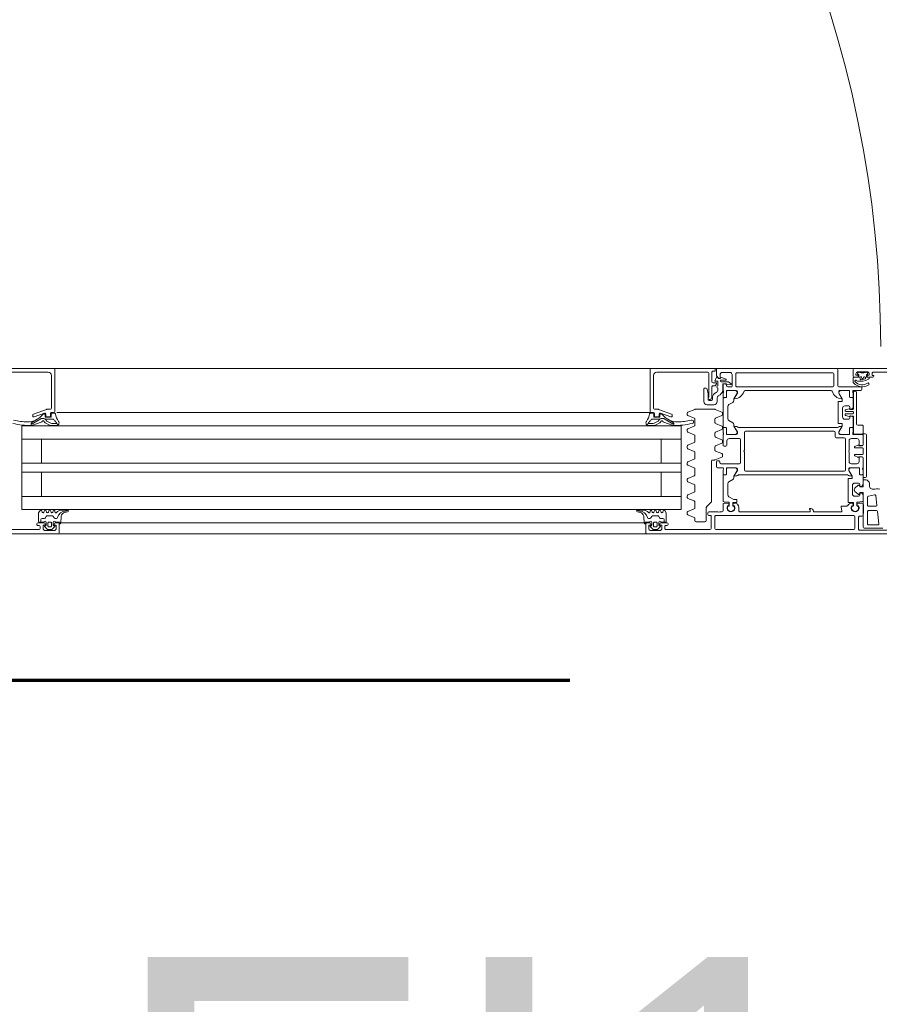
# Model space of a CAD drawing. Header units: centimetres. Extents: x -1316 to 21770, y -8842 to 3590.
# Tile 26 of 125: x 353 to 392, y 991 to 1036. Entities that reach past the tile are written whole.
import ezdxf

# ---------------------------------------------------------------- set-up
doc = ezdxf.new("R2010")
doc.units = ezdxf.units.CM
doc.linetypes.add('Dash', pattern=[60, 30, -30])
doc.linetypes.add('Długa kreska', pattern=[142.875, 95.25, -47.625])
for name, color, linetype, lineweight in [('A-DETL', 90, 'Continuous', 9), ('A-DETL-GENF', 92, 'Continuous', 9), ('A-DOOR', 31, 'Continuous', 13), ('A-DOOR-HDLN', 31, 'Dash', 9), ('G-ANNO-TEXT', 231, 'Continuous', 13)]:
    doc.layers.add(name, color=color, linetype=linetype, lineweight=lineweight)
doc.styles.add('Arial', font='arial.ttf', dxfattribs={"width": 0.9, "height": 18})

# ---------------------------------------------------------------- blocks, each defined once
blk = doc.blocks.new('Schueco_FWS_ADS-75-SimplySmart_inw_Family-02 - FWS SI insert unit 90-2368450-5_piętro III __10_50 m_ - stan projektowany')
at = {"layer": 'A-DETL-GENF'}
for p, q in [((74.6, 0.9), (-74.6, 0.9)), ((54.5, 0.4), (35.65, 0.4)), ((54.5, -0.2), (35.65, -0.2)), ((54.5, -0.8), (35.65, -0.8)), ((54.5, -1.9), (35.65, -1.9)), ((54.5, -2.3), (35.65, -2.3)), ((54.5, -3.4), (35.65, -3.4)), ((54.5, -4), (35.65, -4)), ((35.65, -4.6), (59.013, -4.6)), ((-75.5, -6.6), (75.5, -6.6))]:
    blk.add_line(p, q, dxfattribs=at)
at = {"layer": 'A-DOOR'}
for p, q in [((32.25, 0.9), (20.45, 0.9)), ((32.25, 0.9), (37.45, 0.9)), ((58.95, 0.9), (53.75, 0.9)), ((58.95, 0.9), (67.55, 0.9)), ((21.31, 0.73), (22.6, 0.73)), ((21.55, 0.645), (22.4, 0.645)), ((22.2, 0.495), (21.78, 0.495)), ((22.65, 0.68), (22.65, 0.14)), ((22.82, 0.12), (22.82, 0.65)), ((22.87, 0.7), (29.12, 0.7)), ((29.17, 0.65), (29.17, 0.12)), ((29.39, 0.7), (31.39, 0.7)), ((31.29, 0.47), (31.29, 0.45)), ((31.39, 0.52), (31.34, 0.52)), ((31.44, 0.65), (31.44, 0.57)), ((31.753, 0.685), (31.649, 0.581)), ((31.67, 0.75), (32.07, 0.75)), ((31.67, 0.53), (31.68, 0.53)), ((31.71, 0.5), (31.71, 0.37)), ((31.952, 0.7), (31.788, 0.7)), ((31.79, 0.42), (31.79, 0.53)), ((31.84, 0.58), (31.9, 0.58)), ((31.95, 0.53), (31.95, 0.42)), ((32.091, 0.581), (31.987, 0.685)), ((32.03, 0.37), (32.03, 0.5)), ((32.06, 0.53), (32.07, 0.53)), ((32.3, 0.45), (32.3, 0.85)), ((58.9, 0.45), (58.9, 0.85)), ((59.109, 0.581), (59.213, 0.685)), ((59.53, 0.75), (59.13, 0.75)), ((59.14, 0.53), (59.13, 0.53)), ((59.17, 0.37), (59.17, 0.5)), ((59.248, 0.7), (59.412, 0.7)), ((59.25, 0.53), (59.25, 0.42)), ((59.36, 0.58), (59.3, 0.58)), ((59.41, 0.42), (59.41, 0.53)), ((59.447, 0.685), (59.551, 0.581)), ((59.49, 0.5), (59.49, 0.37)), ((59.53, 0.53), (59.52, 0.53)), ((59.76, 0.65), (59.76, 0.57)), ((61.81, 0.7), (59.81, 0.7)), ((59.81, 0.52), (59.86, 0.52)), ((59.91, 0.47), (59.91, 0.45)), ((21.73, 0.44), (21.788, -0.11)), ((22.25, -0.105), (22.25, 0.445)), ((22.45, 0.04), (22.45, -0.45)), ((22.6, 0.09), (22.5, 0.09)), ((29.12, 0.07), (22.87, 0.07)), ((29.49, -0.05), (29.49, 0.02)), ((29.57, 0.3), (29.57, -0.259)), ((30.02, 0.35), (29.62, 0.35)), ((30.07, 0.203), (30.07, 0.3)), ((30.389, 0.038), (30.101, 0.157)), ((31.34, 0.4), (31.62, 0.4)), ((31.61, 0.37), (31.4, 0.37)), ((31.472, 0.37), (31.472, 0.25)), ((31.522, 0.2), (31.633, 0.2)), ((31.676, 0.175), (31.717, 0.105)), ((31.76, 0.08), (31.984, 0.08)), ((31.9, 0.37), (31.84, 0.37)), ((32.027, 0.105), (32.068, 0.175)), ((32.111, 0.2), (32.176, 0.2)), ((32.12, 0.4), (32.25, 0.4)), ((32.397, 0.103), (32.37, 0.41)), ((32.372, 0.4), (37.45, 0.4)), ((58.828, 0.4), (53.75, 0.4)), ((58.803, 0.103), (58.83, 0.41)), ((59.08, 0.4), (58.95, 0.4)), ((59.089, 0.2), (59.024, 0.2)), ((59.173, 0.105), (59.132, 0.175)), ((59.44, 0.08), (59.216, 0.08)), ((59.3, 0.37), (59.36, 0.37)), ((59.523, 0.175), (59.483, 0.105)), ((59.678, 0.2), (59.567, 0.2)), ((59.86, 0.4), (59.58, 0.4)), ((59.59, 0.37), (59.8, 0.37)), ((59.728, 0.37), (59.728, 0.25)), ((21.82, -0.41), (21.864, -0.829)), ((21.838, -0.155), (22.2, -0.155)), ((22.2, -0.355), (21.869, -0.355)), ((22.25, -0.763), (22.25, -0.405)), ((22.688, -0.37), (22.654, -0.37)), ((22.71, -0.36), (22.674, -0.36)), ((22.711, -0.482), (22.717, -0.403)), ((22.73, -0.522), (22.73, -0.38)), ((22.89, -0.38), (22.89, -0.505)), ((22.902, -0.403), (22.909, -0.482)), ((22.946, -0.36), (22.91, -0.36)), ((22.966, -0.37), (22.932, -0.37)), ((23.19, -0.36), (23.42, -0.36)), ((23.449, -0.324), (23.413, -0.136)), ((23.442, -0.1), (24.68, -0.1)), ((24.7, -0.12), (24.7, -0.13)), ((24.82, -0.25), (24.855, -0.25)), ((24.87, -0.1), (28.03, -0.1)), ((28.08, -0.15), (28.08, -0.3)), ((28.318, -0.37), (28.284, -0.37)), ((28.304, -0.36), (28.34, -0.36)), ((28.341, -0.482), (28.347, -0.403)), ((28.36, -0.38), (28.36, -0.505)), ((28.52, -0.522), (28.52, -0.38)), ((28.532, -0.403), (28.539, -0.482)), ((28.54, -0.36), (28.576, -0.36)), ((28.596, -0.37), (28.562, -0.37)), ((28.8, -0.45), (28.8, -0.15)), ((28.85, -0.1), (28.94, -0.1)), ((29.04, -0.1), (29.44, -0.1)), ((29.541, -0.329), (29.349, -0.521)), ((30.07, -0.547), (30.07, -0.283)), ((30.101, -0.237), (30.389, -0.118)), ((30.42, -0.002), (30.42, -0.078)), ((31.509, -0.15), (31.531, -0.09)), ((31.609, -0.09), (31.631, -0.15)), ((31.709, -0.15), (31.731, -0.09)), ((31.809, -0.09), (31.831, -0.15)), ((31.909, -0.15), (31.931, -0.09)), ((32.009, -0.09), (32.031, -0.15)), ((32.11, -0.14), (32.11, -0.1)), ((32.409, -0.18), (32.676, -0.18)), ((32.684, -0.101), (32.558, -0.076)), ((32.674, -0.158), (32.701, -0.172)), ((58.526, -0.158), (58.499, -0.172)), ((58.516, -0.101), (58.642, -0.076)), ((58.791, -0.18), (58.524, -0.18)), ((59.09, -0.14), (59.09, -0.1)), ((59.191, -0.09), (59.169, -0.15)), ((59.291, -0.15), (59.269, -0.09)), ((59.391, -0.09), (59.369, -0.15)), ((59.491, -0.15), (59.469, -0.09)), ((59.591, -0.09), (59.569, -0.15)), ((59.691, -0.15), (59.669, -0.09)), ((21.924, -0.872), (22.21, -0.811)), ((22.45, -0.846), (22.45, -0.583)), ((22.468, -0.563), (22.712, -0.542)), ((22.5, -0.5), (22.691, -0.5)), ((22.6, -0.855), (22.6, -0.93)), ((22.83, -0.805), (22.65, -0.805)), ((22.91, -0.525), (23.11, -0.525)), ((22.929, -0.5), (22.965, -0.5)), ((23.13, -0.545), (23.13, -1.585)), ((28.17, -0.545), (28.17, -0.635)), ((28.34, -0.525), (28.19, -0.525)), ((28.28, -0.5), (28.321, -0.5)), ((28.754, -0.561), (28.538, -0.542)), ((28.559, -0.5), (28.75, -0.5)), ((28.58, -0.869), (28.58, -1.375)), ((28.8, -1.729), (28.8, -0.61)), ((29.32, -0.591), (29.32, -2.4)), ((30.389, -0.712), (30.101, -0.593)), ((30.101, -0.987), (30.389, -0.868)), ((30.42, -0.752), (30.42, -0.828)), ((37.45, -0.8), (30.7, -0.8)), ((53.75, -0.8), (60.6, -0.8)), ((22.568, -0.954), (22.524, -0.942)), ((22.524, -1.268), (22.568, -1.256)), ((22.6, -1.28), (22.6, -1.355)), ((22.664, -0.896), (22.816, -1.023)), ((22.816, -1.177), (22.664, -1.304)), ((22.93, -1.305), (22.93, -0.905)), ((30.07, -1.297), (30.07, -1.033)), ((22.3, -3.59), (22.3, -1.7)), ((22.45, -1.729), (22.45, -1.364)), ((22.579, -1.78), (22.48, -1.78)), ((22.58, -1.779), (22.5, -1.779)), ((22.65, -1.405), (22.83, -1.405)), ((22.94, -1.625), (22.94, -1.691)), ((22.947, -1.716), (23.081, -1.949)), ((23.11, -1.605), (22.96, -1.605)), ((28.067, -1.78), (23.182, -1.78)), ((28.303, -1.716), (28.169, -1.949)), ((28.31, -1.647), (28.31, -1.691)), ((28.53, -1.462), (28.36, -1.56)), ((28.67, -1.779), (28.75, -1.779)), ((28.77, -1.78), (28.671, -1.78)), ((30.07, -2.047), (30.07, -1.783)), ((30.389, -1.462), (30.101, -1.343)), ((30.101, -1.737), (30.389, -1.618)), ((30.42, -1.502), (30.42, -1.578)), ((22.45, -1.81), (22.45, -2)), ((22.45, -2.1), (22.45, -2.54)), ((22.47, -2.028), (22.47, -2.072)), ((22.609, -2.08), (22.609, -1.81)), ((22.61, -2.049), (22.61, -1.809)), ((23.05, -2.1), (22.629, -2.1)), ((22.994, -2.099), (22.66, -2.099)), ((23.25, -3.4), (23.25, -2)), ((23.3, -1.95), (27.78, -1.95)), ((27.83, -2), (27.83, -2.8)), ((28.621, -2.1), (28.2, -2.1)), ((28.256, -2.099), (28.59, -2.099)), ((28.64, -2.049), (28.64, -1.809)), ((28.641, -1.81), (28.641, -2.08)), ((28.78, -2.072), (28.78, -2.028)), ((28.8, -2), (28.8, -1.81)), ((29.05, -2.1), (28.8, -2.1)), ((29.1, -2.37), (29.1, -2.15)), ((30.389, -2.212), (30.101, -2.093)), ((22.49, -2.6), (22.64, -2.6)), ((22.68, -2.574), (22.823, -2.64)), ((22.73, -2.28), (22.98, -2.28)), ((22.84, -2.667), (22.84, -2.67)), ((23.08, -2.38), (23.08, -2.8)), ((28, -3.37), (28, -2.33)), ((28.05, -2.28), (28.9, -2.28)), ((28.82, -2.628), (28.82, -2.692)), ((29.161, -2.454), (28.851, -2.582)), ((28.95, -2.33), (28.95, -2.37)), ((29, -2.42), (29.05, -2.42)), ((29.27, -2.45), (29.18, -2.45)), ((30.07, -2.797), (30.07, -2.533)), ((30.101, -2.487), (30.389, -2.368)), ((30.42, -2.252), (30.42, -2.328)), ((22.44, -2.73), (22.44, -2.97)), ((22.81, -2.7), (22.47, -2.7)), ((22.47, -3), (22.81, -3)), ((22.64, -3.1), (22.49, -3.1)), ((22.823, -3.06), (22.68, -3.126)), ((22.84, -3.03), (22.84, -3.033)), ((23.08, -2.9), (23.08, -3.32)), ((27.83, -2.9), (27.83, -3.7)), ((28.75, -3.08), (28.67, -3.08)), ((28.851, -2.738), (29.139, -2.857)), ((29.139, -3.089), (28.851, -3.209)), ((29.17, -2.903), (29.17, -3.043)), ((30.389, -2.962), (30.101, -2.843)), ((30.101, -3.237), (30.389, -3.118)), ((30.42, -3.002), (30.42, -3.078)), ((22.45, -3.16), (22.45, -3.55)), ((22.98, -3.42), (22.73, -3.42)), ((23.67, -3.45), (23.3, -3.45)), ((23.72, -3.7), (23.72, -3.5)), ((28.52, -3.42), (28.05, -3.42)), ((28.62, -3.13), (28.62, -3.32)), ((28.8, -3.6), (28.8, -3.13)), ((28.82, -3.255), (28.82, -3.318)), ((28.851, -3.364), (29.139, -3.484)), ((29.17, -3.53), (29.17, -3.67)), ((30.07, -3.547), (30.07, -3.283)), ((37.45, -3.4), (30.7, -3.4)), ((53.75, -3.4), (60.6, -3.4)), ((59.146, -3.4), (53.75, -3.4)), ((22.45, -3.995), (22.45, -3.655)), ((22.48, -3.625), (22.86, -3.625)), ((22.5, -3.6), (22.9, -3.6)), ((22.89, -3.655), (22.89, -4.415)), ((22.9, -3.7), (22.9, -3.89)), ((22.9, -3.971), (22.9, -4.341)), ((22.92, -3.628), (22.92, -3.672)), ((22.93, -3.92), (23.029, -3.92)), ((23.03, -3.921), (22.95, -3.921)), ((23.059, -3.89), (23.059, -3.62)), ((23.06, -3.651), (23.06, -3.891)), ((23.079, -3.6), (23.5, -3.6)), ((23.444, -3.601), (23.11, -3.601)), ((23.39, -4.08), (23.39, -4.009)), ((23.397, -3.984), (23.531, -3.751)), ((23.632, -3.92), (28.067, -3.92)), ((27.78, -3.75), (23.77, -3.75)), ((28.169, -3.751), (28.303, -3.984)), ((28.2, -3.6), (28.621, -3.6)), ((28.59, -3.601), (28.256, -3.601)), ((28.31, -4.009), (28.31, -4.053)), ((28.64, -3.891), (28.64, -3.651)), ((28.641, -3.62), (28.641, -3.89)), ((28.75, -3.921), (28.67, -3.921)), ((28.671, -3.92), (28.77, -3.92)), ((28.78, -3.672), (28.78, -3.628)), ((28.8, -3.89), (28.8, -3.7)), ((28.8, -5.229), (28.8, -3.971)), ((28.82, -3.882), (28.82, -3.945)), ((29.139, -3.716), (28.851, -3.836)), ((28.851, -3.991), (29.139, -4.111)), ((30.389, -3.712), (30.101, -3.593)), ((30.101, -3.987), (30.389, -3.868)), ((30.42, -3.752), (30.42, -3.828)), ((32.178, -4.015), (31.913, -4.015)), ((59.022, -4.015), (59.287, -4.015)), ((22.69, -4.025), (22.48, -4.025)), ((22.74, -5.515), (22.74, -4.075)), ((22.974, -4.437), (23.018, -4.449)), ((23.05, -4.425), (23.05, -4.35)), ((23.076, -4.423), (23.243, -4.468)), ((23.1, -4.3), (23.28, -4.3)), ((23.38, -4.4), (23.38, -4.8)), ((23.56, -4.1), (23.41, -4.1)), ((23.58, -5.08), (23.58, -4.12)), ((28.36, -4.14), (28.53, -4.238)), ((28.58, -4.325), (28.58, -4.875)), ((29.139, -4.343), (28.851, -4.462)), ((29.17, -4.157), (29.17, -4.297)), ((30.07, -4.297), (30.07, -4.033)), ((30.389, -4.462), (30.101, -4.343)), ((31.462, -4.315), (31.033, -4.063)), ((31.064, -4.153), (31.303, -4.297)), ((31.48, -4.163), (31.066, -4.021)), ((31.1, -4.45), (31.1, -4.482)), ((31.633, -4.573), (31.167, -4.403)), ((31.61, -4.329), (31.512, -4.329)), ((31.65, -4.155), (31.61, -4.21)), ((31.658, -4.514), (31.671, -4.411)), ((31.856, -4.03), (31.689, -4.121)), ((31.7, -4.385), (31.911, -4.385)), ((31.7, -4.45), (31.7, -4.526)), ((31.85, -4.4), (31.75, -4.4)), ((31.884, -4.129), (31.766, -4.193)), ((31.9, -4.55), (31.9, -4.45)), ((31.941, -4.419), (31.93, -4.509)), ((32.19, -4.108), (31.966, -4.108)), ((32.16, -4.161), (32.234, -4.031)), ((59.04, -4.161), (58.966, -4.031)), ((59.01, -4.108), (59.234, -4.108)), ((59.259, -4.419), (59.27, -4.509)), ((59.499, -4.385), (59.289, -4.385)), ((59.3, -4.55), (59.3, -4.45)), ((59.316, -4.129), (59.434, -4.193)), ((59.344, -4.03), (59.511, -4.121)), ((59.35, -4.4), (59.45, -4.4)), ((59.5, -4.45), (59.5, -4.526)), ((59.542, -4.514), (59.529, -4.411)), ((59.55, -4.155), (59.59, -4.21)), ((59.567, -4.573), (60.033, -4.403)), ((59.59, -4.329), (59.687, -4.329)), ((59.72, -4.163), (60.134, -4.021)), ((59.738, -4.315), (60.167, -4.063)), ((60.136, -4.153), (59.897, -4.297)), ((60.1, -4.45), (60.1, -4.482)), ((22.89, -4.57), (22.89, -4.62)), ((22.89, -4.775), (22.89, -5.535)), ((22.9, -4.859), (22.9, -5.229)), ((23.236, -4.54), (22.92, -4.54)), ((22.92, -4.65), (23.236, -4.65)), ((23.05, -4.745), (22.92, -4.745)), ((23.018, -4.751), (22.974, -4.763)), ((23.05, -4.85), (23.05, -4.775)), ((23.243, -4.722), (23.076, -4.767)), ((23.28, -4.9), (23.1, -4.9)), ((23.266, -4.497), (23.266, -4.51)), ((23.266, -4.68), (23.266, -4.693)), ((28.82, -4.508), (28.82, -4.572)), ((28.851, -4.618), (29.161, -4.746)), ((29.18, -4.75), (30.06, -4.75)), ((30.079, -4.746), (30.389, -4.618)), ((30.42, -4.502), (30.42, -4.578)), ((31.133, -4.529), (31.732, -4.747)), ((31.601, -4.54), (31.628, -4.54)), ((31.749, -4.75), (31.9, -4.75)), ((32.05, -4.6), (31.95, -4.6)), ((31.95, -4.8), (31.95, -6.28)), ((31.954, -4.542), (32.093, -4.569)), ((32.05, -4.6), (37.45, -4.6)), ((59.246, -4.542), (59.107, -4.569)), ((59.15, -4.6), (59.25, -4.6)), ((59.25, -4.8), (59.25, -6.28)), ((59.451, -4.75), (59.3, -4.75)), ((60.067, -4.529), (59.468, -4.747)), ((59.599, -4.54), (59.572, -4.54)), ((22.9, -5.31), (22.9, -5.5)), ((23.029, -5.28), (22.93, -5.28)), ((22.95, -5.279), (23.03, -5.279)), ((23.059, -5.58), (23.059, -5.31)), ((23.06, -5.309), (23.06, -5.549)), ((23.39, -5.191), (23.39, -5.12)), ((23.531, -5.449), (23.397, -5.216)), ((23.41, -5.1), (23.56, -5.1)), ((28.303, -5.216), (28.169, -5.449)), ((28.31, -5.147), (28.31, -5.191)), ((28.53, -4.962), (28.36, -5.06)), ((28.64, -5.549), (28.64, -5.309)), ((28.641, -5.31), (28.641, -5.58)), ((28.67, -5.279), (28.75, -5.279)), ((28.77, -5.28), (28.671, -5.28)), ((28.8, -5.5), (28.8, -5.31)), ((29.017, -5.352), (28.933, -5.41)), ((29.07, -5.1), (29.07, -5.249)), ((29.52, -4.95), (29.22, -4.95)), ((29.27, -5.322), (29.27, -5.2)), ((29.3, -5.312), (29.3, -5.76)), ((29.337, -5.227), (29.305, -5.289)), ((29.32, -5.15), (29.43, -5.15)), ((29.42, -5.2), (29.382, -5.2)), ((29.47, -5.28), (29.47, -5.25)), ((29.67, -5.68), (29.67, -5.1)), ((22.5, -5.65), (22.5, -5.72)), ((22.9, -5.6), (22.55, -5.6)), ((22.55, -5.77), (23.55, -5.77)), ((22.86, -5.565), (22.79, -5.565)), ((22.92, -5.528), (22.92, -5.572)), ((23.5, -5.6), (23.079, -5.6)), ((23.11, -5.599), (23.444, -5.599)), ((23.82, -5.77), (28.17, -5.77)), ((27.8, -5.6), (23.9, -5.6)), ((28.621, -5.6), (28.2, -5.6)), ((28.256, -5.599), (28.59, -5.599)), ((28.44, -5.76), (28.55, -5.76)), ((28.78, -5.572), (28.78, -5.528)), ((28.8, -5.85), (28.8, -5.6)), ((28.805, -5.656), (28.805, -5.885)), ((29.03, -5.71), (29.03, -5.646)), ((29.094, -5.523), (29.206, -5.445)), ((29.563, -5.7), (29.65, -5.7)), ((22.01, -6.2), (22.22, -6.2)), ((22.72, -6.2), (22.85, -6.2)), ((23.6, -5.82), (23.6, -6.55)), ((23.77, -6.35), (23.77, -5.82)), ((28.22, -5.82), (28.22, -6.35)), ((28.39, -6.32), (28.39, -5.81)), ((28.442, -5.911), (28.568, -5.988)), ((28.616, -5.858), (28.45, -5.874)), ((28.594, -5.995), (28.89, -5.995)), ((28.638, -5.885), (28.638, -5.878)), ((28.785, -5.905), (28.658, -5.905)), ((28.664, -6.114), (28.867, -6.184)), ((28.89, -6.075), (28.67, -6.075)), ((29.03, -6), (29.03, -5.81)), ((29.25, -5.81), (29.158, -5.81)), ((29.3, -6), (29.3, -6.43)), ((20.7, -6.43), (21.99, -6.43)), ((22.276, -6.421), (22.252, -6.397)), ((22.27, -6.45), (22.67, -6.45)), ((22.327, -6.43), (22.297, -6.43)), ((22.643, -6.43), (22.613, -6.43)), ((22.688, -6.397), (22.664, -6.421)), ((22.9, -6.25), (22.9, -6.55)), ((28.17, -6.4), (23.82, -6.4)), ((28.83, -6.42), (28.49, -6.42)), ((31.8, -6.43), (29.49, -6.43)), ((32.1, -6.6), (37.45, -6.6)), ((59.25, -6.6), (53.75, -6.6)), ((59.4, -6.43), (61.71, -6.43))]:
    blk.add_line(p, q, dxfattribs=at)
at = {"layer": 'A-DOOR', "flags": 128}
for points in [[(22.45, 0.595), (22.45, -0.03), (22.43, -0.03), (22.43, -0.43), (22.45, -0.43), (22.45, -0.97), (22.6, -0.97), (22.616, -0.911)], [(29.44, 0.07), (29.34, 0.07), (29.34, 0.65)], [(31.67, 0.45), (31.67, 0.5), (31.57, 0.5), (31.57, 0.65)], [(32.17, 0.65), (32.17, 0.5), (32.07, 0.5), (32.07, 0.45)], [(32.33, 0.45), (32.33, 0.37), (32.13, 0.37)], [(58.87, 0.45), (58.87, 0.37), (59.07, 0.37)], [(59.03, 0.65), (59.03, 0.5), (59.13, 0.5), (59.13, 0.45)], [(59.53, 0.45), (59.53, 0.5), (59.63, 0.5), (59.63, 0.65)], [(31.37, 0.34), (31.37, -0.06), (31.435, -0.16)], [(59.83, 0.34), (59.83, -0.06), (59.765, -0.16)], [(24.875, -0.23), (24.875, -0.223), (24.85, -0.19), (24.85, -0.12)], [(37.45, -4), (30.7, -4), (30.7, -0.2), (37.45, -0.2)], [(53.75, -4), (60.6, -4), (60.6, -0.2), (53.75, -0.2)], [(28.19, -0.655), (28.305, -0.655), (28.53, -0.782)], [(31.6, -0.8), (31.6, -1.9), (30.7, -1.9), (37.45, -1.9)], [(59.7, -0.8), (59.7, -1.9), (60.6, -1.9), (53.75, -1.9)], [(22.616, -1.289), (22.6, -1.23), (22.45, -1.23), (22.45, -1.555), (22.35, -1.555)], [(22.35, -1.65), (22.44, -1.65), (22.44, -2.55)], [(22.962, -1.741), (23.1, -1.98), (23.1, -2.05)], [(28.15, -2.05), (28.15, -1.98), (28.288, -1.741)], [(22.5, -2.59), (22.63, -2.59), (22.63, -2.38)], [(31.6, -3.4), (31.6, -2.3), (30.7, -2.3), (37.45, -2.3)], [(59.7, -3.4), (59.7, -2.3), (60.6, -2.3), (53.75, -2.3)], [(22.63, -3.32), (22.63, -3.11), (22.5, -3.11)], [(22.44, -3.15), (22.44, -3.64), (22.35, -3.64)], [(23.55, -3.65), (23.55, -3.72), (23.412, -3.959)], [(28.288, -3.959), (28.15, -3.72), (28.15, -3.65)], [(22.92, -4.445), (23.05, -4.445), (23.051, -4.439)], [(31.711, -4.241), (31.673, -4.303), (32.009, -4.303)], [(59.489, -4.241), (59.527, -4.303), (59.191, -4.303)], [(29.25, -6.48), (29.15, -6.48), (29.15, -6.6), (32.1, -6.6), (32.1, -4.65)], [(61.95, -6.48), (62.05, -6.48), (62.05, -6.6), (59.1, -6.6), (59.1, -4.65)], [(23.412, -5.241), (23.55, -5.48), (23.55, -5.55)], [(28.15, -5.55), (28.15, -5.48), (28.288, -5.241)], [(29.44, -6.38), (29.44, -5.3), (29.45, -5.3)], [(29.48, -5.2), (29.48, -5.45), (29.513, -5.658)], [(22.85, -6.6), (14.2, -6.6), (14.2, -6.26), (14.31, -6.15), (14.37, -6.15), (14.37, -6.32)], [(22.27, -6.33), (22.3, -6.33), (22.3, -6.2), (22.16, -6.2)], [(22.85, -6.2), (22.64, -6.2), (22.64, -6.33), (22.67, -6.33)], [(22.9, -6.006), (22.9, -6.015), (22.9, -6.15)], [(23.65, -6.6), (29.1, -6.6), (29.1, -6.26), (28.99, -6.15), (28.93, -6.15), (28.93, -6.32)], [(28.65, -5.86), (28.65, -5.9), (28.75, -5.9)], [(28.935, -6.15), (29, -6.15), (29.054, -6.212)], [(29.088, -6.206), (29.17, -6.02), (29.05, -6.02)], [(29.14, -5.821), (29.102, -5.896), (29.1, -5.95), (29.25, -5.95)], [(22.04, -6.38), (22.04, -6.28), (21.96, -6.28), (21.96, -6.25)], [(22.27, -6.25), (22.27, -6.3), (22.17, -6.3), (22.17, -6.35)], [(22.77, -6.35), (22.77, -6.3), (22.67, -6.3), (22.67, -6.25)]]:
    blk.add_lwpolyline(points, dxfattribs=at)
for points in [[(22.38, -6.227), (22.34, -6.213), (22.346, -6.149), (22.34, -6.213)], [(22.523, -6.212), (22.47, -6.099), (22.417, -6.212), (22.47, -6.099)], [(22.583, -6.115), (22.6, -6.213), (22.56, -6.227), (22.6, -6.213)]]:
    blk.add_lwpolyline(points, close=True, dxfattribs=at)
at = {"layer": 'A-DOOR'}
for centre, radius, start, end in [((32.25, 0.85), 0.05, 360, 90), ((58.95, 0.85), 0.05, 90, 180), ((21.78, 0.445), 0.05, 90, 186), ((22.2, 0.445), 0.05, 360, 90), ((22.4, 0.595), 0.05, 0, 90), ((22.6, 0.68), 0.05, 360, 90), ((22.87, 0.65), 0.05, 90, 180), ((29.12, 0.65), 0.05, 0, 90), ((29.39, 0.65), 0.05, 90, 180), ((31.34, 0.47), 0.05, 90, 180), ((31.34, 0.45), 0.05, 180, 270), ((31.39, 0.65), 0.05, 360, 90), ((31.39, 0.57), 0.05, 270, 0), ((31.67, 0.65), 0.1, 90, 180), ((31.62, 0.45), 0.05, 270, 360), ((31.67, 0.56), 0.03, 134.9981, 270.0001), ((31.68, 0.5), 0.03, 0, 90), ((31.788, 0.65), 0.05, 90, 135.0277), ((31.84, 0.53), 0.05, 89.9979, 180.0021), ((31.9, 0.53), 0.05, 359.9979, 90.0021), ((31.952, 0.65), 0.05, 44.9798, 90), ((32.06, 0.5), 0.03, 90, 180), ((32.07, 0.65), 0.1, 0, 90), ((32.07, 0.56), 0.03, 270.0055, 44.9966), ((32.12, 0.45), 0.05, 180, 270), ((32.25, 0.45), 0.05, 270, 0), ((32.33, 0.41), 0.04, 0.0006, 89.9999), ((58.87, 0.41), 0.04, 90.0001, 179.9994), ((58.95, 0.45), 0.05, 180, 270), ((59.13, 0.65), 0.1, 90, 180), ((59.08, 0.45), 0.05, 270, 360), ((59.13, 0.56), 0.03, 135.0034, 269.9945), ((59.14, 0.5), 0.03, 360, 90), ((59.248, 0.65), 0.05, 90, 135.0202), ((59.3, 0.53), 0.05, 89.9979, 180.0021), ((59.36, 0.53), 0.05, 359.9979, 90.0021), ((59.412, 0.65), 0.05, 44.9723, 90), ((59.52, 0.5), 0.03, 90, 180), ((59.53, 0.65), 0.1, 360, 90), ((59.53, 0.56), 0.03, 269.9999, 45.0019), ((59.58, 0.45), 0.05, 180, 270), ((59.81, 0.65), 0.05, 90, 180), ((59.81, 0.57), 0.05, 180, 270), ((59.86, 0.47), 0.05, 360, 90), ((59.86, 0.45), 0.05, 270, 360), ((22.5, 0.04), 0.05, 90, 180), ((22.6, 0.14), 0.05, 270, 0), ((22.87, 0.12), 0.05, 180, 270), ((29.12, 0.12), 0.05, 270, 0), ((29.44, 0.02), 0.05, 0, 90), ((29.62, 0.3), 0.05, 89.9999, 179.9999), ((30.02, 0.3), 0.05, 359.9999, 89.9999), ((30.12, 0.203), 0.05, 179.9999, 247.4999), ((30.37, -0.008), 0.05, 7.1452, 67.4999), ((31.4, 0.34), 0.03, 90, 180), ((31.522, 0.25), 0.05, 180, 270), ((31.66, 0.37), 0.05, 180.0006, 0.0006), ((31.633, 0.15), 0.05, 30, 90), ((31.76, 0.13), 0.05, 210, 270), ((31.84, 0.42), 0.05, 179.9989, 270.0011), ((31.9, 0.42), 0.05, 269.9989, 0.0011), ((31.984, 0.13), 0.05, 270, 330), ((32.08, 0.37), 0.05, 180, 360), ((32.111, 0.15), 0.05, 90, 150), ((32.176, 0.15), 0.05, 12.1266, 90), ((32.597, 0.244), 0.381, 192.6599, 268.1005), ((32.596, 0.12), 0.2, 185.0082, 258.9975), ((58.603, 0.244), 0.381, 271.8995, 347.3401), ((58.604, 0.12), 0.2, 281.0025, 354.9918), ((59.024, 0.15), 0.05, 90, 167.8734), ((59.12, 0.37), 0.05, 180, 360), ((59.089, 0.15), 0.05, 30, 90), ((59.216, 0.13), 0.05, 210, 270), ((59.3, 0.42), 0.05, 179.9989, 270.0011), ((59.36, 0.42), 0.05, 269.9989, 0.0011), ((59.44, 0.13), 0.05, 270, 330), ((59.54, 0.37), 0.05, 179.9994, 359.9994), ((59.567, 0.15), 0.05, 90, 150), ((59.678, 0.25), 0.05, 270, 360), ((59.8, 0.34), 0.03, 0, 90), ((21.838, -0.105), 0.05, 186, 270), ((21.869, -0.405), 0.05, 90, 186), ((22.2, -0.105), 0.05, 270, 0), ((22.2, -0.405), 0.05, 360, 90), ((22.81, -0.28), 0.18, 330, 210), ((22.81, -0.275), 0.16, 327.9154, 212.0846), ((22.688, -0.4), 0.03, 355, 90), ((22.71, -0.38), 0.02, 360, 90), ((22.91, -0.38), 0.02, 90, 180), ((22.932, -0.4), 0.03, 90, 185), ((22.965, -0.3), 0.2, 270, 333.8961), ((23.19, -0.41), 0.05, 90, 153.8961), ((23.442, -0.13), 0.03, 90, 191), ((23.42, -0.33), 0.03, 270, 11), ((24.68, -0.12), 0.02, 360, 90), ((24.82, -0.13), 0.12, 180, 270), ((24.87, -0.12), 0.02, 90, 180), ((24.855, -0.23), 0.02, 270, 360), ((24.855, -0.223), 0.02, 360, 45), ((28.03, -0.15), 0.05, 360, 90), ((28.28, -0.3), 0.2, 180, 270), ((28.44, -0.28), 0.18, 330, 210), ((28.44, -0.275), 0.16, 327.91, 212.09), ((28.318, -0.4), 0.03, 355, 90), ((28.34, -0.38), 0.02, 360, 90), ((28.54, -0.38), 0.02, 90, 180), ((28.562, -0.4), 0.03, 90, 185), ((28.85, -0.15), 0.05, 90, 180), ((28.99, -0.153), 0.0725, 46.3972, 133.6028), ((29.44, -0.05), 0.05, 270, 360), ((29.47, -0.259), 0.1, 314.9999, 359.9999), ((30.12, -0.283), 0.05, 112.4999, 179.9999), ((30.37, -0.072), 0.05, 292.4999, 352.8547), ((31.47, -0.14), 0.04, 209.9997, 345.0005), ((31.57, -0.1), 0.04, 15.0002, 164.9998), ((31.67, -0.14), 0.04, 194.9996, 345.0004), ((31.77, -0.1), 0.04, 15.0002, 164.9998), ((31.87, -0.14), 0.04, 194.9996, 345.0004), ((31.97, -0.1), 0.04, 15.0002, 164.9998), ((32.07, -0.14), 0.04, 194.9997, 0.0002), ((32.15, -0.1), 0.04, 40.3208, 180), ((32.409, 0.12), 0.3, 220.3198, 270.0013), ((32.551, -0.478), 0.343, 68.9463, 84.3989), ((32.676, -0.14), 0.04, 269.9191, 78.9894), ((58.524, -0.14), 0.04, 101.0106, 270.0809), ((58.649, -0.478), 0.343, 95.6011, 111.0537), ((58.791, 0.12), 0.3, 269.9987, 319.6802), ((59.05, -0.1), 0.04, 360, 139.6792), ((59.13, -0.14), 0.04, 179.9998, 345.0003), ((59.23, -0.1), 0.04, 15.0002, 164.9998), ((59.33, -0.14), 0.04, 194.9996, 345.0004), ((59.43, -0.1), 0.04, 15.0002, 164.9998), ((59.53, -0.14), 0.04, 194.9996, 345.0004), ((59.63, -0.1), 0.04, 15.0002, 164.9998), ((59.73, -0.14), 0.04, 194.9995, 330.0003), ((21.913, -0.823), 0.05, 186, 282), ((22.2, -0.763), 0.05, 282, 360), ((22.5, -0.45), 0.05, 180, 270), ((22.47, -0.583), 0.02, 95, 180), ((22.55, -0.846), 0.1, 180, 255), ((22.65, -0.855), 0.05, 90, 180), ((22.645, -0.919), 0.03, 50, 165.0049), ((22.691, -0.48), 0.02, 270, 355), ((22.71, -0.522), 0.02, 275, 0), ((22.83, -0.905), 0.1, 360, 90), ((22.91, -0.505), 0.02, 180, 270), ((22.929, -0.48), 0.02, 185, 270), ((23.11, -0.545), 0.02, 0, 90), ((28.19, -0.545), 0.02, 90, 180), ((28.19, -0.635), 0.02, 180, 270), ((28.305, -0.675), 0.02, 60, 90), ((28.321, -0.48), 0.02, 270, 355), ((28.34, -0.505), 0.02, 270, 360), ((28.54, -0.522), 0.02, 180, 265), ((28.48, -0.869), 0.1, 360, 60), ((28.559, -0.48), 0.02, 185, 270), ((28.75, -0.45), 0.05, 270, 360), ((28.75, -0.61), 0.05, 360, 85), ((29.42, -0.591), 0.1, 134.9999, 179.9999), ((30.12, -0.547), 0.05, 179.9999, 247.4999), ((30.37, -0.758), 0.05, 7.1452, 67.4999), ((30.37, -0.822), 0.05, 292.4999, 352.8547), ((21.807, 0.863), 2, 266.7837, 275.3952), ((22.009, -1.277), 0.15, 344.3113, 95.3952), ((22.35, -1.355), 0.2, 169.3496, 270), ((22.55, -1.364), 0.1, 105, 180), ((22.575, -0.93), 0.025, 255, 0), ((22.575, -1.28), 0.025, 0, 105), ((22.645, -1.281), 0.03, 194.9951, 310), ((22.752, -1.1), 0.1, 310, 50), ((22.83, -1.305), 0.1, 270, 0), ((30.12, -1.033), 0.05, 112.4999, 179.9999), ((30.12, -1.297), 0.05, 179.9999, 247.4999), ((22.35, -1.7), 0.05, 90, 180), ((22.5, -1.729), 0.05, 180, 270), ((22.48, -1.81), 0.03, 90, 180), ((22.579, -1.81), 0.03, 0, 90), ((22.58, -1.809), 0.03, 0, 90), ((22.65, -1.355), 0.05, 180, 270), ((22.96, -1.625), 0.02, 90, 180), ((22.99, -1.691), 0.05, 180, 210), ((22.974, -1.734), 0.0138, 84.6714, 210), ((22.929, -2.218), 0.5, 62.5097, 84.6714), ((23.11, -1.585), 0.02, 270, 0), ((23.182, -1.73), 0.05, 242.5097, 270), ((28.067, -1.73), 0.05, 270, 297.4903), ((28.321, -2.218), 0.5, 95.3286, 117.4903), ((28.276, -1.734), 0.0138, 330, 95.3286), ((28.26, -1.691), 0.05, 330, 360), ((28.41, -1.647), 0.1, 120, 180), ((28.48, -1.375), 0.1, 300, 360), ((28.67, -1.809), 0.03, 90, 180), ((28.671, -1.81), 0.03, 90, 180), ((28.75, -1.729), 0.05, 270, 0), ((28.77, -1.81), 0.03, 0, 90), ((30.12, -1.783), 0.05, 112.4999, 179.9999), ((30.37, -1.508), 0.05, 7.1452, 67.4999), ((30.37, -1.572), 0.05, 292.4999, 352.8547), ((22.44, -2.028), 0.03, 0, 70.5288), ((22.44, -2.072), 0.03, 289.4712, 0), ((22.629, -2.08), 0.02, 180, 270), ((22.66, -2.049), 0.05, 180, 270), ((22.994, -1.999), 0.1, 270, 30), ((23.05, -2.05), 0.05, 270, 0), ((23.3, -2), 0.05, 90, 180), ((27.78, -2), 0.05, 0, 90), ((28.2, -2.05), 0.05, 180, 270), ((28.256, -1.999), 0.1, 150, 270), ((28.59, -2.049), 0.05, 270, 0), ((28.621, -2.08), 0.02, 270, 360), ((28.81, -2.028), 0.03, 109.4712, 180), ((28.81, -2.072), 0.03, 180, 250.5288), ((29.05, -2.15), 0.05, 0, 90), ((30.12, -2.047), 0.05, 179.9999, 247.4999), ((30.37, -2.258), 0.05, 7.1452, 67.4999), ((22.49, -2.55), 0.05, 180, 270), ((22.5, -2.54), 0.05, 180, 270), ((22.73, -2.38), 0.1, 90, 180), ((22.668, -2.601), 0.03, 65, 158.2882), ((22.81, -2.67), 0.03, 270, 0), ((22.81, -2.667), 0.03, 0, 65), ((22.98, -2.38), 0.1, 360, 90), ((28.05, -2.33), 0.05, 90, 180), ((28.87, -2.628), 0.05, 112.4999, 179.9999), ((28.9, -2.33), 0.05, 0, 90), ((29, -2.37), 0.05, 180, 270), ((29.05, -2.37), 0.05, 270, 0), ((29.18, -2.5), 0.05, 89.9999, 112.4999), ((29.27, -2.4), 0.05, 269.9999, 359.9999), ((30.12, -2.533), 0.05, 112.4999, 179.9999), ((30.37, -2.322), 0.05, 292.4999, 352.8547), ((22.47, -2.73), 0.03, 90, 180), ((22.47, -2.97), 0.03, 180, 270), ((22.49, -3.15), 0.05, 90, 180), ((22.5, -3.16), 0.05, 90, 180), ((22.668, -3.099), 0.03, 201.7118, 295), ((22.81, -3.03), 0.03, 0, 90), ((22.81, -3.033), 0.03, 295, 0), ((23.027, -2.85), 0.0725, 316.3972, 43.6028), ((27.777, -2.85), 0.0725, 316.3972, 43.6028), ((28.67, -3.13), 0.05, 90, 180), ((28.75, -3.13), 0.05, 0, 90), ((28.87, -2.692), 0.05, 179.9999, 247.4999), ((29.12, -2.903), 0.05, 359.9999, 67.4999), ((29.12, -3.043), 0.05, 292.4999, 359.9999), ((30.12, -2.797), 0.05, 179.9999, 247.4999), ((30.37, -3.008), 0.05, 7.1452, 67.4999), ((30.37, -3.072), 0.05, 292.4999, 352.8547), ((22.5, -3.55), 0.05, 180, 270), ((22.73, -3.32), 0.1, 180, 270), ((22.98, -3.32), 0.1, 270, 0), ((23.3, -3.4), 0.05, 180, 270), ((23.67, -3.5), 0.05, 0, 90), ((28.05, -3.37), 0.05, 180, 270), ((28.52, -3.32), 0.1, 270, 0), ((28.87, -3.255), 0.05, 112.4999, 179.9999), ((28.87, -3.318), 0.05, 179.9999, 247.4999), ((29.12, -3.53), 0.05, 359.9999, 67.4999), ((30.12, -3.283), 0.05, 112.4999, 179.9999), ((30.12, -3.547), 0.05, 179.9999, 247.4999), ((22.35, -3.59), 0.05, 180, 270), ((22.48, -3.655), 0.03, 90, 180), ((22.48, -3.995), 0.03, 180, 270), ((22.86, -3.655), 0.03, 0, 90), ((22.89, -3.628), 0.03, 360, 70.5288), ((22.89, -3.672), 0.03, 289.4712, 0), ((22.93, -3.89), 0.03, 180, 270), ((22.95, -3.971), 0.05, 90, 180), ((23.029, -3.89), 0.03, 270, 0), ((23.03, -3.891), 0.03, 270, 0), ((23.079, -3.62), 0.02, 90, 180), ((23.11, -3.651), 0.05, 90, 180), ((23.44, -4.009), 0.05, 150, 180), ((23.424, -3.966), 0.0138, 150, 275.3286), ((23.379, -3.482), 0.5, 275.3286, 297.4903), ((23.444, -3.701), 0.1, 330, 90), ((23.5, -3.65), 0.05, 0, 90), ((23.632, -3.97), 0.05, 90, 117.4903), ((23.77, -3.7), 0.05, 180, 270), ((27.78, -3.7), 0.05, 270, 360), ((28.067, -3.97), 0.05, 62.5097, 90), ((28.321, -3.482), 0.5, 242.5097, 264.6714), ((28.2, -3.65), 0.05, 90, 180), ((28.256, -3.701), 0.1, 90, 210), ((28.276, -3.966), 0.0138, 264.6714, 30), ((28.26, -4.009), 0.05, 0, 30), ((28.59, -3.651), 0.05, 0, 90), ((28.621, -3.62), 0.02, 360, 90), ((28.67, -3.891), 0.03, 180, 270), ((28.671, -3.89), 0.03, 180, 270), ((28.75, -3.971), 0.05, 0, 90), ((28.77, -3.89), 0.03, 270, 0), ((28.81, -3.628), 0.03, 109.4712, 180), ((28.81, -3.672), 0.03, 180, 250.5288), ((28.87, -3.882), 0.05, 112.4999, 179.9999), ((28.87, -3.945), 0.05, 179.9999, 247.4999), ((29.12, -3.67), 0.05, 292.4999, 359.9999), ((30.12, -4.033), 0.05, 112.4999, 179.9999), ((30.933, -7.009), 2.994, 87.8817, 104.2277), ((30.37, -3.758), 0.05, 7.1452, 67.4999), ((30.37, -3.822), 0.05, 292.4999, 352.8547), ((31.04, -4.097), 0.08, 70.9899, 87.8894), ((31.913, -4.135), 0.12, 89.9961, 118.6334), ((32.173, -4.135), 0.12, 325.949, 88.0077), ((59.026, -4.135), 0.12, 91.9923, 214.051), ((59.287, -4.135), 0.12, 61.3666, 90.0039), ((60.16, -4.097), 0.08, 92.1106, 109.0101), ((60.267, -7.009), 2.994, 75.7723, 92.1183), ((22.69, -4.075), 0.05, 0, 90), ((22.92, -4.415), 0.03, 180, 270), ((23, -4.341), 0.1, 180, 255), ((23.025, -4.425), 0.025, 255, 0), ((23.1, -4.35), 0.05, 90, 180), ((23.071, -4.442), 0.02, 75, 170), ((23.28, -4.4), 0.1, 0, 90), ((23.41, -4.08), 0.02, 180, 270), ((23.56, -4.12), 0.02, 0, 90), ((28.41, -4.053), 0.1, 180, 240), ((28.48, -4.325), 0.1, 0, 60), ((28.87, -4.508), 0.05, 112.4999, 179.9999), ((29.12, -4.157), 0.05, 359.9999, 67.4999), ((29.12, -4.297), 0.05, 292.4999, 359.9999), ((30.12, -4.297), 0.05, 179.9999, 247.4999), ((30.215, -4.184), 0.08, 103.4704, 285.301), ((30.932, -7.009), 2.834, 91.5223, 104.2144), ((30.37, -4.508), 0.05, 7.1452, 67.4999), ((30.878, -4.975), 0.8, 63.6139, 91.5286), ((31.103, -4.089), 0.075, 159.9851, 238.8937), ((31.15, -4.45), 0.05, 70, 180), ((30.709, -5.282), 1.15, 40.8482, 62.8303), ((31.512, -4.229), 0.1, 239.6164, 270), ((31.454, -4.239), 0.08, 26.9556, 70.9899), ((31.569, -4.18), 0.05, 206.9556, 323.6334), ((31.616, -4.253), 0.0764, 265.7355, 330.0671), ((31.747, -4.226), 0.12, 118.6334, 143.6334), ((31.7, -4.415), 0.03, 90, 172.9436), ((31.75, -4.45), 0.05, 90, 180), ((31.847, -4.342), 0.17, 118.5366, 143.5366), ((31.85, -4.45), 0.05, 0, 90), ((31.966, -4.278), 0.17, 89.9272, 118.5366), ((31.911, -4.415), 0.03, 352.7923, 90), ((32.009, -4.243), 0.06, 270, 326.6979), ((33.437, -5.398), 1.777, 136.2734, 140.8645), ((33.06, -4.734), 0.95, 145.949, 168.5732), ((32.125, -4.141), 0.04, 314.9639, 330.3746), ((58.14, -4.734), 0.95, 11.4268, 34.051), ((59.075, -4.141), 0.04, 209.6254, 225.0361), ((57.763, -5.398), 1.777, 39.1355, 43.7266), ((59.191, -4.243), 0.06, 213.3021, 270), ((59.234, -4.278), 0.17, 61.4634, 90.0728), ((59.289, -4.415), 0.03, 90, 187.2077), ((59.35, -4.45), 0.05, 90, 180), ((59.353, -4.342), 0.17, 36.4634, 61.4634), ((59.45, -4.45), 0.05, 0, 90), ((59.499, -4.415), 0.03, 7.0564, 90), ((59.453, -4.226), 0.12, 36.3666, 61.3666), ((59.584, -4.253), 0.0764, 209.9329, 274.2645), ((59.63, -4.18), 0.05, 216.3666, 333.0444), ((60.491, -5.282), 1.15, 117.1697, 139.1518), ((59.746, -4.239), 0.08, 109.0101, 153.0444), ((59.687, -4.229), 0.1, 270, 300.3836), ((60.322, -4.975), 0.8, 88.4714, 116.3861), ((60.05, -4.45), 0.05, 0, 110), ((60.097, -4.089), 0.075, 301.1063, 20.0149), ((60.268, -7.009), 2.834, 75.7856, 88.4777), ((22.92, -4.57), 0.03, 90, 180), ((22.92, -4.62), 0.03, 180, 270), ((22.92, -4.775), 0.03, 90, 180), ((23, -4.859), 0.1, 105, 180), ((23.025, -4.775), 0.025, 0, 105), ((23.1, -4.85), 0.05, 180, 270), ((23.071, -4.748), 0.02, 190, 285), ((23.236, -4.51), 0.03, 270, 0), ((23.236, -4.68), 0.03, 0, 90), ((23.236, -4.497), 0.03, 0, 75), ((23.236, -4.693), 0.03, 285, 0), ((23.28, -4.8), 0.1, 270, 0), ((28.48, -4.875), 0.1, 300, 0), ((28.87, -4.572), 0.05, 179.9999, 247.4999), ((29.18, -4.7), 0.05, 247.4999, 269.9999), ((30.06, -4.7), 0.05, 269.9999, 292.4999), ((30.37, -4.572), 0.05, 292.4999, 352.8547), ((31.15, -4.482), 0.05, 180, 250), ((31.601, -4.51), 0.03, 220.8482, 270), ((31.628, -4.51), 0.03, 270, 352.9436), ((31.65, -4.526), 0.05, 250, 0), ((31.749, -4.7), 0.05, 250, 270), ((31.95, -4.55), 0.05, 180, 270), ((31.9, -4.8), 0.05, 0, 90), ((31.959, -4.513), 0.03, 171.882, 259.0059), ((32.05, -4.65), 0.05, 0, 90), ((32.099, -4.54), 0.03, 257.6435, 348.5732), ((59.1, -4.54), 0.03, 191.4268, 282.3565), ((59.15, -4.65), 0.05, 90, 180), ((59.24, -4.513), 0.03, 280.9941, 8.118), ((59.25, -4.55), 0.05, 270, 0), ((59.3, -4.8), 0.05, 90, 180), ((59.451, -4.7), 0.05, 270, 290), ((59.55, -4.526), 0.05, 180, 290), ((59.572, -4.51), 0.03, 187.0564, 270), ((59.599, -4.51), 0.03, 270, 319.1518), ((60.05, -4.482), 0.05, 290, 360), ((22.95, -5.229), 0.05, 180, 270), ((22.93, -5.31), 0.03, 90, 180), ((23.029, -5.31), 0.03, 0, 90), ((23.03, -5.309), 0.03, 0, 90), ((23.41, -5.12), 0.02, 90, 180), ((23.44, -5.191), 0.05, 180, 210), ((23.424, -5.234), 0.0138, 84.3774, 210), ((23.376, -5.718), 0.5, 17.7484, 84.3774), ((23.56, -5.08), 0.02, 270, 0), ((28.324, -5.718), 0.5, 95.6226, 162.2516), ((28.276, -5.234), 0.0138, 330, 95.6226), ((28.26, -5.191), 0.05, 330, 0), ((28.41, -5.147), 0.1, 120, 180), ((28.67, -5.309), 0.03, 90, 180), ((28.671, -5.31), 0.03, 90, 180), ((28.75, -5.229), 0.05, 270, 0), ((28.77, -5.31), 0.03, 0, 90), ((28.945, -5.249), 0.125, 305, 360), ((29.22, -5.1), 0.15, 90, 180), ((29.12, -5.322), 0.15, 305, 360), ((29.32, -5.2), 0.05, 90, 180), ((29.35, -5.312), 0.05, 153, 180), ((29.382, -5.25), 0.05, 90, 153), ((29.42, -5.25), 0.05, 0, 90), ((29.43, -5.2), 0.05, 0, 90), ((29.45, -5.28), 0.02, 270, 0), ((29.52, -5.1), 0.15, 360, 90), ((22.491, -6.289), 0.519, 42.3901, 124.8585), ((22.55, -5.65), 0.05, 90, 180), ((22.55, -5.72), 0.05, 180, 270), ((22.79, -5.515), 0.05, 180, 270), ((22.86, -5.535), 0.03, 270, 0), ((22.89, -5.528), 0.03, 360, 70.5288), ((22.89, -5.572), 0.03, 289.4712, 0), ((23.079, -5.58), 0.02, 180, 270), ((23.11, -5.549), 0.05, 180, 270), ((23.444, -5.499), 0.1, 270, 30), ((23.5, -5.55), 0.05, 270, 0), ((23.55, -5.82), 0.05, 0, 90), ((23.82, -5.82), 0.05, 90, 180), ((23.9, -5.55), 0.05, 197.7484, 270), ((27.8, -5.55), 0.05, 270, 342.2516), ((28.2, -5.55), 0.05, 180, 270), ((28.256, -5.499), 0.1, 150, 270), ((28.17, -5.82), 0.05, 360, 90), ((28.44, -5.81), 0.05, 90, 180), ((28.55, -5.86), 0.1, 360, 90), ((28.59, -5.549), 0.05, 270, 0), ((28.621, -5.58), 0.02, 270, 0), ((28.81, -5.528), 0.03, 109.4712, 180), ((28.81, -5.572), 0.03, 180, 250.5288), ((29.105, -5.656), 0.3, 125, 180), ((29.18, -5.646), 0.15, 125, 180), ((29.03, -5.76), 0.05, 270, 90), ((29.25, -5.76), 0.05, 270, 0), ((29.563, -5.65), 0.05, 189.0903, 270), ((29.65, -5.68), 0.02, 270, 0), ((22.01, -6.25), 0.05, 90, 180), ((22.26, -6.2), 0.1, 117.8642, 180), ((22.22, -5.9), 0.045, 124.8585, 304.8585), ((22.582, -6.81), 0.79, 80.8458, 117.8642), ((22.22, -6.25), 0.05, 0, 90), ((22.491, -6.289), 0.429, 43.162, 124.8585), ((22.375, -6.152), 0.03, 107.4598, 175), ((22.375, -6.152), 0.03, 107.4598, 175), ((22.582, -6.81), 0.72, 98.9885, 107.4598), ((22.582, -6.81), 0.72, 98.9885, 107.4598), ((22.39, -6.199), 0.03, 250, 335), ((22.39, -6.199), 0.03, 250, 335), ((22.582, -6.81), 0.72, 92.4282, 98.9885), ((22.582, -6.81), 0.72, 92.4282, 98.9885), ((22.55, -6.199), 0.03, 205, 290), ((22.55, -6.199), 0.03, 205, 290), ((22.553, -6.121), 0.03, 10, 92.4282), ((22.553, -6.121), 0.03, 10, 92.4282), ((22.72, -6.25), 0.05, 90, 180), ((22.692, -6.129), 0.1, 49.3398, 80.8458), ((22.79, -6.015), 0.05, 229.3398, 282.6892), ((22.794, -6.035), 0.03, 282.6892, 26.8893), ((22.723, -6.071), 0.11, 26.8893, 43.162), ((22.85, -6.15), 0.05, 270, 0), ((22.85, -6.25), 0.05, 0, 90), ((22.8, -6.006), 0.1, 360, 42.3901), ((22.37, -6.029), 0.53, 360, 1.5104), ((28.452, -5.894), 0.02, 95.5, 238.815), ((28.594, -5.945), 0.05, 238.815, 270), ((28.618, -5.878), 0.02, 0, 95.5), ((28.658, -5.885), 0.02, 180, 270), ((28.67, -6.095), 0.02, 90, 251.0954), ((28.75, -5.85), 0.05, 270, 0), ((28.785, -5.885), 0.02, 270, 0), ((28.88, -6.146), 0.04, 251.0954, 336.1826), ((28.89, -6.035), 0.04, 270, 90), ((28.935, -6.17), 0.02, 90, 156.1826), ((29.05, -6), 0.02, 180, 270), ((29.069, -6.198), 0.02, 221.4237, 336.1613), ((29.12, -5.905), 0.02, 153, 180), ((29.158, -5.83), 0.02, 90, 153), ((29.25, -6), 0.05, 0, 90), ((21.99, -6.38), 0.05, 270, 0), ((22.27, -6.35), 0.1, 180, 270), ((22.28, -6.369), 0.04, 104.4775, 225), ((22.297, -6.4), 0.03, 225, 270), ((22.327, -6.38), 0.05, 270, 297.4893), ((22.47, -6.655), 0.26, 62.5107, 117.4893), ((22.613, -6.38), 0.05, 242.5107, 270), ((22.643, -6.4), 0.03, 270, 315), ((22.66, -6.369), 0.04, 315, 75.5225), ((22.67, -6.35), 0.1, 270, 0), ((22.85, -6.55), 0.05, 270, 360), ((23.65, -6.55), 0.05, 180, 270), ((23.82, -6.35), 0.05, 180, 270), ((28.17, -6.35), 0.05, 270, 0), ((28.49, -6.32), 0.1, 180, 270), ((28.83, -6.32), 0.1, 270, 360), ((29.25, -6.43), 0.05, 270, 0), ((29.49, -6.38), 0.05, 180, 270), ((31.8, -6.28), 0.15, 270, 360), ((59.4, -6.28), 0.15, 180, 270)]:
    blk.add_arc(centre, radius, start, end, dxfattribs=at)
at = {"layer": 'A-DOOR-HDLN'}
blk.add_arc((72.3, -7.6), 50.65, 180, 270, dxfattribs=at)

msp = doc.modelspace()

# ---------------------------------------------------------------- linework, layer by layer
at = {"layer": 'A-DETL', "linetype": 'Długa kreska', "lineweight": 70}
msp.add_line((1235.377, 1005.826), (294.377, 1005.826), dxfattribs=at)
at = {"layer": 'A-DETL', "linetype": 'Dash', "lineweight": 25}
for points, knots in [([(-555.623, 1472.575), (-478.908, 1472.575), (-450.623, 1472.575), (-439.123, 1472.575), (-439.123, 1461.075), (-439.123, 1432.79), (-439.123, 1329.11), (-439.123, 1326.281), (-439.123, 1289.326), (-402.167, 1289.326), (-399.339, 1289.326), (54.377, 1289.326), (347.204, 1289.326), (391.666, 1289.326), (413.877, 1267.114), (413.877, 1211.148), (413.877, 1019.9)], [0, 0, 0, 0, 1.274059, 1.834911, 2.395763, 3.964714, 5.438832, 7.007784, 7.847024, 8.686264, 14.083246, 22.278473, 30.929004, 34.961158, 36.402966, 39.45005, 39.45005, 39.45005, 39.45005]), ([(412.842, 1006.951), (412.842, 497.964), (412.842, 435.326), (370.988, 410.917), (291.377, 409.326)], [0, 0, 0, 0, 6.781245, 8.866954, 8.866954, 8.866954, 8.866954])]:
    msp.add_open_spline(points, degree=3, knots=knots, dxfattribs=at)

# ---------------------------------------------------------------- block references
at = {"layer": 'A-DOOR', "rotation": 180}
msp.add_blockref('Schueco_FWS_ADS-75-SimplySmart_inw_Family-02 - FWS SI insert unit 90-2368450-5_piętro III __10_50 m_ - stan projektowany', (413.877, 1013.376), dxfattribs=at)

# ---------------------------------------------------------------- texts
at = {"layer": 'G-ANNO-TEXT', "color": 1, "insert": (357.139, 993.29), "char_height": 18, "width": 58.9032, "attachment_point": 1, "line_spacing_factor": 0.936439, "style": 'Arial'}
msp.add_mtext('\\pxt6.35,12.7,19.05,25.4,31.75,38.1,44.45,50.8,57.15,63.5,69.85,76.2,82.55,88.9,95.25,101.6,107.95,114.3,120.65,127,133.35,139.7,146.05,152.4,158.75,165.1,171.45,177.8,184.15,190.5,196.85,203.2;{EI120}', dxfattribs=at)

doc.saveas('drawing.dxf')
